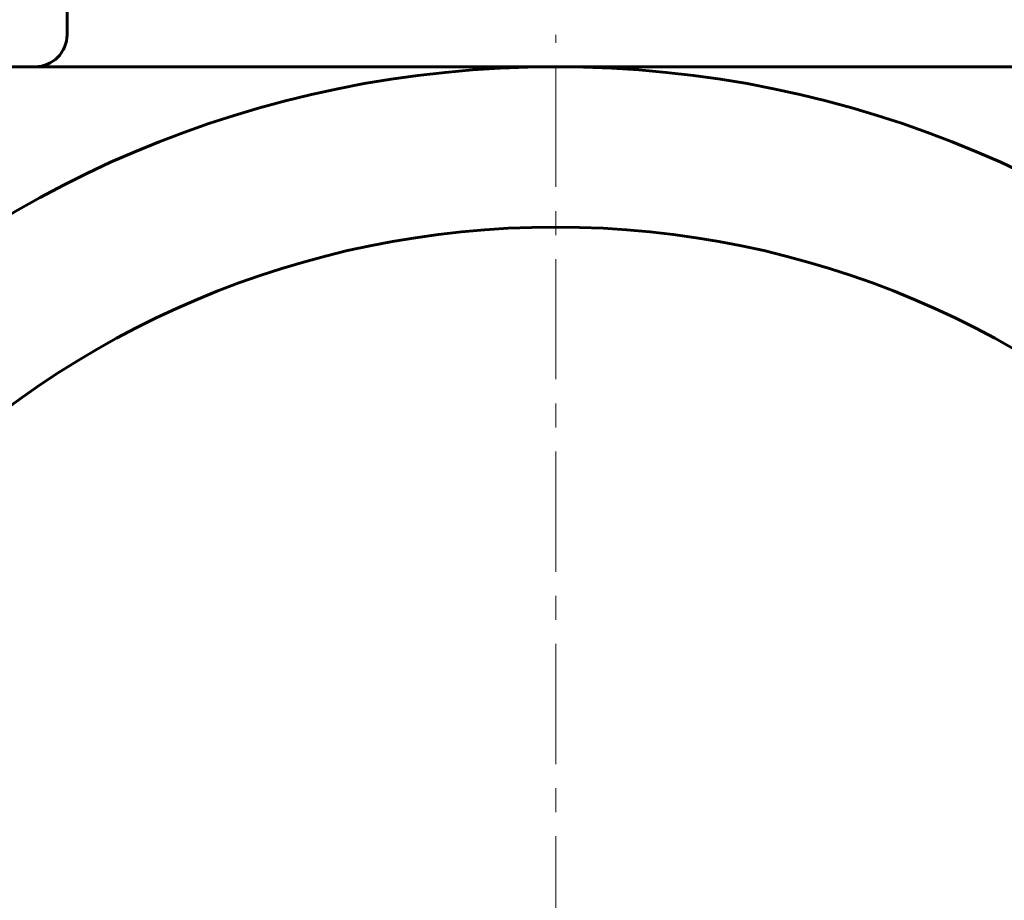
# Model space of a CAD drawing. Header units: millimetres. Extents: x -152 to 381, y -93 to 94.
# Tile 11 of 15: x 268 to 329, y 1 to 56. Entities that reach past the tile are written whole.
import ezdxf

# ---------------------------------------------------------------- set-up
doc = ezdxf.new("R2010")
doc.units = ezdxf.units.MM
doc.linetypes.add('K5LT_AXLED', pattern=[12, 7.5, -1.5, 1.5, -1.5])
doc.linetypes.add('K5LT_BASIC', pattern=[0])
doc.layers.add('Системный слой (1)', color=7, linetype='Continuous', true_color=0x6c6c6c)

# ---------------------------------------------------------------- blocks, each defined once
blk = doc.blocks.new('U58')
at = {"layer": 'Системный слой (1)', "color": 30, "linetype": 'K5LT_AXLED', "lineweight": 18, "true_color": 0xff8000}
blk.add_line((300.999, -14.5), (300.999, 55), dxfattribs=at)

msp = doc.modelspace()

# ---------------------------------------------------------------- linework, layer by layer
at = {"layer": 'Системный слой (1)', "color": 150, "linetype": 'K5LT_BASIC', "lineweight": 60, "true_color": 0x0080ff}
for p, q in [((270.499, 60.5), (270.499, 55)), ((300.999, 53), (242.999, 53)), ((358.999, 53), (300.999, 53))]:
    msp.add_line(p, q, dxfattribs=at)
for radius in [67.5, 57.5]:
    msp.add_circle((300.999, -14.5), radius, dxfattribs=at)
msp.add_arc((268.499, 55), 2, 270, 0, dxfattribs=at)

# ---------------------------------------------------------------- block references
at = {"layer": 'Системный слой (1)'}
msp.add_blockref('U58', (0, 0), dxfattribs=at)

doc.saveas('drawing.dxf')
